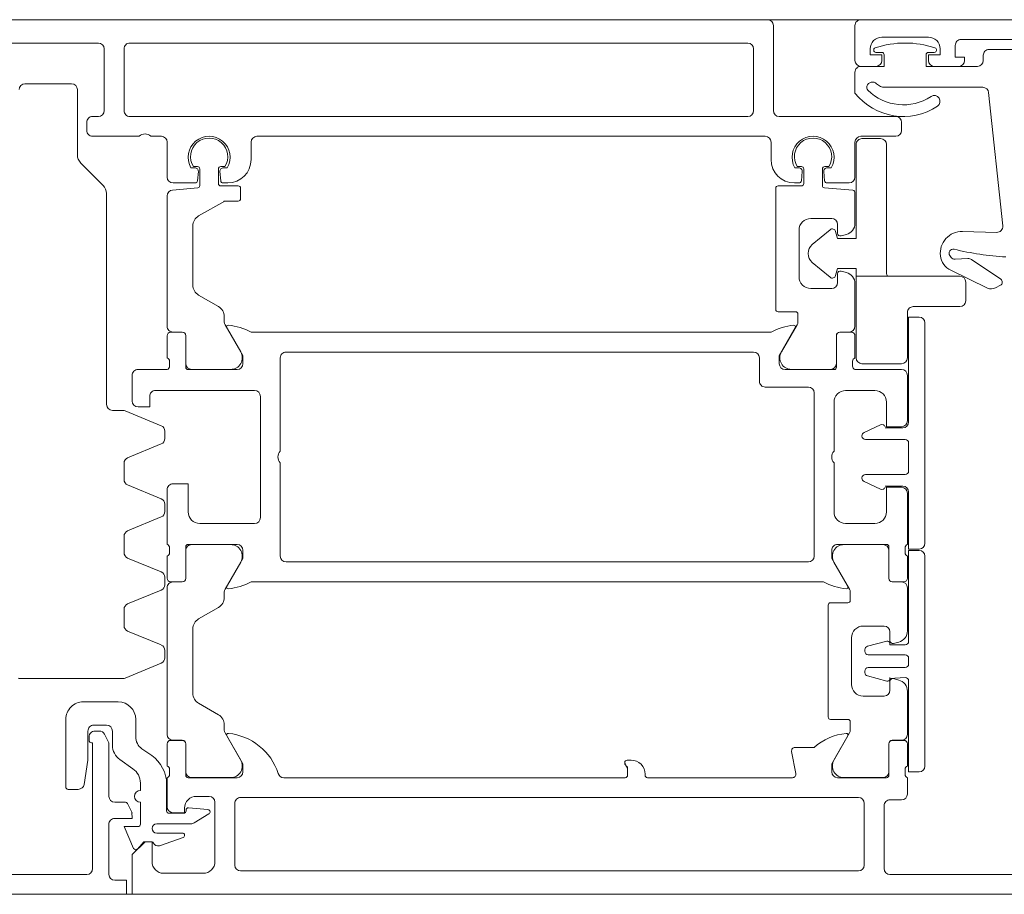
# Model space of a CAD drawing. Header units: centimetres. Extents: x -1316 to 21770, y -8842 to 3590.
# Tile 84 of 125: x 475.01 to 483.46, y 1664.13 to 1671.63. Entities that reach past the tile are written whole.
import ezdxf

# ---------------------------------------------------------------- set-up
doc = ezdxf.new("R2010")
doc.units = ezdxf.units.CM
doc.layers.add('A-DETL-GENF', color=92, linetype='Continuous', lineweight=9)
doc.layers.add('A-DOOR', color=31, linetype='Continuous', lineweight=13)

# ---------------------------------------------------------------- blocks, each defined once
blk = doc.blocks.new('Schueco_FWS_ADS-75-SimplySmart_inw_Family-02 - FWS SI insert unit 90-2368395-5_piętro III __10_50 m_ - stan projektowany')
at = {"layer": 'A-DETL-GENF'}
for p, q in [((-75.5, 6.6), (75.5, 6.6)), ((74.6, -0.9), (-74.6, -0.9))]:
    blk.add_line(p, q, dxfattribs=at)
at = {"layer": 'A-DOOR'}
for p, q in [((-68.6, 6.43), (-69.89, 6.43)), ((-62.37, 6.42), (-62.71, 6.42)), ((-61.9, 6), (-61.9, 6.43)), ((-59.4, 6.43), (-61.71, 6.43)), ((-68.55, 5.84), (-68.55, 6.38)), ((-68.38, 6.35), (-68.38, 5.82)), ((-63.03, 6.4), (-68.33, 6.4)), ((-62.98, 5.82), (-62.98, 6.35)), ((-62.81, 6.32), (-62.81, 5.81)), ((-62.5363, 6.1139), (-62.3328, 6.1836)), ((-62.31, 6.075), (-62.5299, 6.075)), ((-62.17, 6), (-62.17, 5.81)), ((-62.7584, 5.9112), (-62.6319, 5.9878)), ((-62.606, 5.995), (-62.31, 5.995)), ((-62.5839, 5.8582), (-62.75, 5.8742)), ((-62.562, 5.885), (-62.562, 5.8781)), ((-62.415, 5.905), (-62.542, 5.905)), ((-62.4, 5.85), (-62.4, 5.6)), ((-62.395, 5.6562), (-62.395, 5.885)), ((-68.7, 5.79), (-68.6, 5.79)), ((-68.33, 5.77), (-63.03, 5.77)), ((-62.76, 5.76), (-62.65, 5.76)), ((-61.95, 5.81), (-62.0419, 5.81)), ((-61.9, 5.312), (-61.9, 5.76)), ((-68.75, 5.6), (-68.75, 5.74)), ((-62.17, 5.71), (-62.17, 5.6461)), ((-61.6374, 5.7), (-61.55, 5.7)), ((-61.53, 5.68), (-61.53, 5.1)), ((-68.591, 5.58), (-68.591, 5.31)), ((-68.15, 5.6), (-68.571, 5.6)), ((-68.2057, 5.599), (-68.54, 5.599)), ((-66.52, 5.6), (-67.7636, 5.6)), ((-66.5, 5.57), (-66.5, 5.58)), ((-63.4, 5.6), (-66.33, 5.6)), ((-62.579, 5.6), (-63, 5.6)), ((-62.9443, 5.599), (-62.61, 5.599)), ((-62.559, 5.31), (-62.559, 5.58)), ((-68.9, 5.5007), (-68.9, 3.7007)), ((-68.75, 5.31), (-68.75, 5.5)), ((-68.73, 5.5283), (-68.73, 5.5717)), ((-68.59, 5.549), (-68.59, 5.309)), ((-67.7931, 5.5643), (-67.7564, 5.3757)), ((-62.56, 5.549), (-62.56, 5.309)), ((-62.42, 5.5717), (-62.42, 5.5283)), ((-62.4, 5.5), (-62.4, 5.31)), ((-62.106, 5.5233), (-61.994, 5.4448)), ((-68.2533, 5.2165), (-68.119, 5.449)), ((-66.345, 5.45), (-66.38, 5.45)), ((-62.8967, 5.2165), (-63.0309, 5.449)), ((-62.1833, 5.3518), (-62.2671, 5.4104)), ((-67.7859, 5.34), (-67.95, 5.34)), ((-61.93, 5.3219), (-61.93, 5.2)), ((-68.621, 5.28), (-68.72, 5.28)), ((-68.62, 5.279), (-68.7, 5.279)), ((-62.53, 5.279), (-62.45, 5.279)), ((-62.43, 5.28), (-62.529, 5.28)), ((-62.13, 5.1), (-62.13, 5.2494)), ((-61.863, 5.2273), (-61.8945, 5.2893)), ((-61.73, 5.28), (-61.73, 5.25)), ((-68.75, 5.229), (-68.75, 4.8593)), ((-68.26, 5.12), (-68.26, 5.1915)), ((-62.89, 5.1469), (-62.89, 5.1915)), ((-62.4, 5.229), (-62.4, 3.971)), ((-61.78, 5.2), (-61.8184, 5.2)), ((-68.09, 5.1), (-68.24, 5.1)), ((-68.07, 4.12), (-68.07, 5.08)), ((-61.88, 5.15), (-61.77, 5.15)), ((-62.67, 4.9621), (-62.84, 5.0602)), ((-68.55, 4.9), (-68.37, 4.9)), ((-61.68, 4.95), (-61.98, 4.95)), ((-68.6, 4.775), (-68.6, 4.85)), ((-62.62, 4.3245), (-62.62, 4.8755)), ((-68.6759, 4.7628), (-68.6315, 4.7509)), ((-68.4065, 4.7279), (-68.574, 4.7728)), ((-68.27, 4.8), (-68.27, 4.4)), ((-62.3491, 4.6178), (-62.0392, 4.7462)), ((-62.0201, 4.75), (-61.1399, 4.75)), ((-68.73, 4.6557), (-68.4143, 4.6557)), ((-68.3843, 4.6857), (-68.3843, 4.6989)), ((-68.76, 4.5757), (-68.76, 4.6257)), ((-62.38, 4.5084), (-62.38, 4.5716)), ((-68.4143, 4.5457), (-68.73, 4.5457)), ((-68.3843, 4.5024), (-68.3843, 4.5157)), ((-68.6315, 4.4491), (-68.6759, 4.4372)), ((-68.6, 4.35), (-68.6, 4.425)), ((-68.574, 4.4285), (-68.4065, 4.4734)), ((-62.0609, 4.3428), (-62.3491, 4.4622)), ((-68.75, 4.3407), (-68.75, 3.971)), ((-68.37, 4.3), (-68.55, 4.3)), ((-62.84, 4.1398), (-62.67, 4.2379)), ((-62.03, 4.1567), (-62.03, 4.2966)), ((-68.26, 4.0085), (-68.26, 4.08)), ((-68.24, 4.1), (-68.09, 4.1)), ((-62.3491, 3.9911), (-62.0609, 4.1105)), ((-68.119, 3.751), (-68.2533, 3.9835)), ((-63.0309, 3.751), (-62.8967, 3.9835)), ((-62.89, 4.0085), (-62.89, 4.0531)), ((-68.75, 3.7), (-68.75, 3.89)), ((-68.72, 3.92), (-68.621, 3.92)), ((-68.7, 3.921), (-68.62, 3.921)), ((-68.591, 3.89), (-68.591, 3.62)), ((-68.59, 3.891), (-68.59, 3.651)), ((-68.03, 3.92), (-63.12, 3.92)), ((-62.56, 3.891), (-62.56, 3.651)), ((-62.559, 3.62), (-62.559, 3.89)), ((-62.45, 3.921), (-62.53, 3.921)), ((-62.529, 3.92), (-62.43, 3.92)), ((-62.4, 3.89), (-62.4, 3.7)), ((-62.38, 3.8818), (-62.38, 3.9449)), ((-62.0609, 3.7162), (-62.3491, 3.8356)), ((-63.42, 3.75), (-67.9, 3.75)), ((-68.73, 3.6283), (-68.73, 3.6717)), ((-67.95, 3.7), (-67.95, 2.3)), ((-63.37, 2.9), (-63.37, 3.7)), ((-62.42, 3.6717), (-62.42, 3.6283)), ((-62.03, 3.53), (-62.03, 3.67)), ((-68.9, 3.59), (-68.9, 1.7)), ((-68.75, 3.16), (-68.75, 3.6)), ((-68.571, 3.6), (-68.15, 3.6)), ((-68.54, 3.601), (-68.2057, 3.601)), ((-63, 3.6), (-62.579, 3.6)), ((-62.61, 3.601), (-62.9443, 3.601)), ((-62.4, 3.6), (-62.4, 3.13)), ((-62.3491, 3.3644), (-62.0609, 3.4838)), ((-68.22, 3.42), (-68.47, 3.42)), ((-62.68, 3.42), (-63.15, 3.42)), ((-68.12, 2.9), (-68.12, 3.32)), ((-63.2, 3.37), (-63.2, 2.33)), ((-62.38, 3.2551), (-62.38, 3.3182)), ((-68.3773, 3.0598), (-68.5194, 3.1261)), ((-62.0609, 3.0895), (-62.3491, 3.2089)), ((-68.56, 3.1), (-68.71, 3.1)), ((-62.03, 2.9034), (-62.03, 3.0433)), ((-68.76, 2.73), (-68.76, 2.97)), ((-68.73, 3), (-68.39, 3)), ((-68.36, 3.03), (-68.36, 3.0326)), ((-68.12, 2.38), (-68.12, 2.8)), ((-63.37, 2), (-63.37, 2.8)), ((-62.3491, 2.7378), (-62.0609, 2.8572)), ((-68.39, 2.7), (-68.73, 2.7)), ((-68.5194, 2.5739), (-68.3773, 2.6402)), ((-68.36, 2.6674), (-68.36, 2.67)), ((-62.38, 2.6284), (-62.38, 2.6916)), ((-68.75, 2.15), (-68.75, 2.54)), ((-68.71, 2.6), (-68.56, 2.6)), ((-62.0392, 2.4538), (-62.3491, 2.5822)), ((-61.93, 2.45), (-62.0201, 2.45)), ((-62.1, 2.37), (-62.1, 2.15)), ((-61.88, 0.5914), (-61.88, 2.4)), ((-68.47, 2.28), (-68.22, 2.28)), ((-67.9, 2.25), (-67.53, 2.25)), ((-67.48, 2.2), (-67.48, 2)), ((-63.15, 2.28), (-62.3, 2.28)), ((-68.3, 2.1), (-68.7, 2.1)), ((-68.28, 2.0283), (-68.28, 2.0717)), ((-68.141, 2.08), (-68.141, 1.81)), ((-68.14, 2.049), (-68.14, 1.809)), ((-67.7, 2.1), (-68.121, 2.1)), ((-67.7557, 2.099), (-68.09, 2.099)), ((-62.579, 2.1), (-63, 2.1)), ((-62.9443, 2.099), (-62.61, 2.099)), ((-62.56, 2.049), (-62.56, 1.809)), ((-62.559, 1.81), (-62.559, 2.08)), ((-62.42, 2.0717), (-62.42, 2.0283)), ((-62.15, 2.1), (-62.4, 2.1)), ((-68.3, 1.81), (-68.3, 2)), ((-67.8033, 1.7165), (-67.6691, 1.949)), ((-67.43, 1.95), (-63.42, 1.95)), ((-62.8967, 1.7165), (-63.0309, 1.949)), ((-62.4, 2), (-62.4, 1.81)), ((-68.171, 1.78), (-68.27, 1.78)), ((-68.17, 1.779), (-68.25, 1.779)), ((-63.12, 1.78), (-67.58, 1.78)), ((-62.53, 1.779), (-62.45, 1.779)), ((-62.43, 1.78), (-62.529, 1.78)), ((-68.3, 1.729), (-68.3, 1.3643)), ((-67.81, 1.625), (-67.81, 1.6915)), ((-62.89, 1.6469), (-62.89, 1.6915)), ((-62.4, 1.729), (-62.4, 0.6103)), ((-67.64, 1.605), (-67.79, 1.605)), ((-67.62, 0.545), (-67.62, 1.585)), ((-62.67, 1.4621), (-62.84, 1.5602)), ((-69.5479, 1.3772), (-69.5061, 1.3995)), ((-69.436, 1.4019), (-69.1219, 1.2487)), ((-68.15, 1.28), (-68.15, 1.355)), ((-68.1, 1.405), (-67.92, 1.405)), ((-62.62, 0.8686), (-62.62, 1.3755)), ((-69.2995, 1.1565), (-69.5506, 1.3259)), ((-68.2259, 1.2678), (-68.1815, 1.2559)), ((-67.82, 1.305), (-67.82, 0.905)), ((-69.1588, 1.1538), (-69.2689, 1.148)), ((-69.1139, 1.1235), (-69.1247, 1.1379)), ((-68.1815, 0.9541), (-68.2259, 0.9422)), ((-68.15, 0.855), (-68.15, 0.93)), ((-69.5668, 0.8688), (-69.4466, -0.2752)), ((-69.2213, 0.9169), (-69.5159, 0.9241)), ((-68.3, 0.8457), (-68.3, 0.5828)), ((-67.92, 0.805), (-68.1, 0.805)), ((-63.03, 0.545), (-63.03, 0.635)), ((-68.2817, 0.5629), (-68.0383, 0.5416)), ((-68.02, 0.5217), (-68.02, 0.38)), ((-67.84, 0.525), (-67.64, 0.525)), ((-62.86, 0.525), (-63.01, 0.525)), ((-62.68, 0.5217), (-62.68, 0.38)), ((-62.4456, 0.5605), (-62.6617, 0.5416)), ((-61.6593, 0.3293), (-61.8507, 0.5207)), ((-68.3, 0.15), (-68.3, 0.45)), ((-68.25, 0.5), (-68.0595, 0.5)), ((-68.0395, 0.4817), (-68.0326, 0.4026)), ((-67.86, 0.38), (-67.86, 0.505)), ((-67.8474, 0.4026), (-67.8405, 0.4817)), ((-67.8205, 0.5), (-67.78, 0.5)), ((-62.92, 0.5), (-62.8795, 0.5)), ((-62.8595, 0.4817), (-62.8526, 0.4026)), ((-62.84, 0.38), (-62.84, 0.505)), ((-62.6674, 0.4026), (-62.6605, 0.4817)), ((-62.6405, 0.5), (-62.45, 0.5)), ((-62.4, 0.45), (-62.4, 0.15)), ((-68.0625, 0.37), (-68.0959, 0.37)), ((-68.04, 0.36), (-68.0756, 0.36)), ((-67.8044, 0.36), (-67.84, 0.36)), ((-67.7841, 0.37), (-67.8175, 0.37)), ((-62.8825, 0.37), (-62.9159, 0.37)), ((-62.8956, 0.36), (-62.86, 0.36)), ((-62.66, 0.36), (-62.6244, 0.36)), ((-62.6041, 0.37), (-62.6375, 0.37)), ((-67.58, 0.3), (-67.58, 0.15)), ((-63.12, 0.15), (-63.12, 0.3)), ((-61.63, -0.3), (-61.63, 0.2586)), ((-68.65, 0.1), (-68.35, 0.1)), ((-67.53, 0.1), (-63.17, 0.1)), ((-62.35, 0.1), (-62.26, 0.1)), ((-62.16, 0.1), (-61.76, 0.1)), ((-68.7, -0.02), (-68.7, 0.05)), ((-61.71, 0.05), (-61.71, -0.02)), ((-67.65, -0.07), (-68.65, -0.07)), ((-62.08, -0.07), (-67.38, -0.07)), ((-61.76, -0.07), (-61.81, -0.07)), ((-67.6, -0.85), (-67.6, -0.12)), ((-67.43, -0.12), (-67.43, -0.65)), ((-62.03, -0.65), (-62.03, -0.12)), ((-61.86, -0.12), (-61.86, -0.65)), ((-69.3968, -0.32), (-68.5571, -0.32)), ((-68.3, -0.27), (-68.3, -0.45)), ((-61.18, -0.35), (-61.58, -0.35)), ((-69.19, -0.5), (-68.98, -0.5)), ((-68.48, -0.5), (-68.35, -0.5)), ((-69.4, -0.55), (-69.4, -0.595)), ((-68.3, -0.55), (-68.3, -0.85)), ((-69.45, -0.645), (-70.3, -0.645)), ((-68.98, -0.62), (-68.93, -0.62)), ((-68.53, -0.62), (-68.48, -0.62)), ((-70.5, -0.73), (-69.21, -0.73)), ((-68.93, -0.75), (-68.53, -0.75)), ((-67.38, -0.7), (-62.08, -0.7)), ((-61.81, -0.7), (-59.81, -0.7)), ((-68.35, -0.9), (-74.5, -0.9)), ((-58.95, -0.9), (-67.55, -0.9))]:
    blk.add_line(p, q, dxfattribs=at)
at = {"layer": 'A-DOOR', "flags": 128}
for points in [[(-70.75, 6.6), (-62.1, 6.6), (-62.1, 6.26), (-62.21, 6.15), (-62.27, 6.15), (-62.27, 6.32)], [(-61.95, 6.48), (-62.05, 6.48), (-62.05, 6.6), (-59.1, 6.6), (-59.1, 4.65)], [(-61.76, 6.38), (-61.76, 5.3), (-61.75, 5.3)], [(-62.265, 6.15), (-62.2, 6.15), (-62.1457, 6.2116)], [(-62.1124, 6.2064), (-62.03, 6.02), (-62.15, 6.02)], [(-62.0597, 5.8209), (-62.0978, 5.8957), (-62.1, 5.95), (-61.95, 5.95)], [(-62.55, 5.86), (-62.55, 5.9), (-62.45, 5.9)], [(-66.35, 5.58), (-66.35, 5.5183), (-66.3309, 5.4909), (-66.325, 5.47)], [(-61.72, 5.2), (-61.72, 5.45), (-61.6867, 5.6579)], [(-68.76, 4.7707), (-68.76, 5.5507), (-68.85, 5.5507)], [(-68.2381, 5.2407), (-68.1, 5.48), (-68.1, 5.55)], [(-63.05, 5.55), (-63.05, 5.48), (-62.9118, 5.2407)], [(-68.6, 4.7407), (-68.5989, 4.757), (-68.6, 4.7507), (-68.73, 4.7407)], [(-68.85, 3.6507), (-68.76, 3.6507), (-68.76, 4.4307)], [(-68.73, 4.4607), (-68.6, 4.4607), (-68.5989, 4.4444), (-68.6, 4.4607)], [(-68.1, 3.65), (-68.1, 3.72), (-68.2381, 3.9593)], [(-62.9118, 3.9593), (-63.05, 3.72), (-63.05, 3.65)], [(-68.76, 3.15), (-68.76, 3.64), (-68.85, 3.64)], [(-68.57, 3.32), (-68.57, 3.11), (-68.7, 3.11)], [(-62.45, 3.08), (-62.58, 3.08), (-62.58, 3.32)], [(-68.85, 1.65), (-68.76, 1.65), (-68.76, 2.55)], [(-68.7, 2.59), (-68.57, 2.59), (-68.57, 2.38)], [(-62.25, 2.33), (-62.25, 2.42), (-62.15, 2.42)], [(-67.7881, 1.7407), (-67.65, 1.98), (-67.65, 2.05)], [(-63.05, 2.05), (-63.05, 1.98), (-62.9118, 1.7407)], [(-63.01, 0.655), (-62.8954, 0.655), (-62.67, 0.782)], [(-68.91, -0.6), (-68.91, -0.5), (-69.35, -0.5)], [(-68.35, -0.5), (-68.55, -0.5), (-68.55, -0.6)], [(-69.16, -0.68), (-69.16, -0.58), (-69.24, -0.58), (-69.24, -0.55)], [(-68.93, -0.55), (-68.93, -0.6), (-69.03, -0.6), (-69.03, -0.65)], [(-68.43, -0.65), (-68.43, -0.6), (-68.53, -0.6), (-68.53, -0.55)]]:
    blk.add_lwpolyline(points, dxfattribs=at)
for points in [[(-68.36, 2.05), (-68.7, 2.05)], [(-69.2, 1.3), (-68.31, 1.3), (-68.31, 2), (-68.31, 1.3)], [(-68.75, 2), (-68.75, 1.61)], [(-68.8, 1.56), (-69.2, 1.56)], [(-69.25, 1.51), (-69.25, 1.35)], [(-68.58, 1.3), (-68.31, 1.3), (-68.31, 1.235), (-68.15, 1.235), (-68.1342, 1.2941), (-68.15, 1.235), (-68.31, 1.235), (-68.31, 1.3)], [(-68.57, 0.17), (-68.57, 1.27)], [(-68.0859, 1.3093), (-67.9337, 1.1816)], [(-67.9337, 1.0284), (-68.0859, 0.9007)], [(-68.1342, 0.9159), (-68.15, 0.975), (-68.31, 0.975), (-68.31, 0.17), (-68.31, 0.975), (-68.15, 0.975)], [(-68.36, 0.12), (-68.52, 0.12)]]:
    blk.add_lwpolyline(points, close=True, dxfattribs=at)
at = {"layer": 'A-DOOR'}
for centre, radius, start, end in [((-68.6, 6.38), 0.05, 0, 90), ((-62.71, 6.32), 0.1, 90, 180), ((-62.37, 6.32), 0.1, 0, 90), ((-61.95, 6.43), 0.05, 0, 90), ((-61.71, 6.38), 0.05, 90, 180), ((-68.33, 6.35), 0.05, 90, 180), ((-63.03, 6.35), 0.05, 0, 90), ((-62.3199, 6.1458), 0.04, 23.81736, 108.90458), ((-62.1307, 6.1983), 0.02, 23.83874, 138.57633), ((-62.5299, 6.095), 0.02, 108.90458, 270), ((-62.265, 6.17), 0.02, 203.81736, 270), ((-62.31, 6.035), 0.04, 270, 90), ((-62.15, 6), 0.02, 90, 180), ((-61.95, 6), 0.05, 270, 0), ((-62.606, 5.945), 0.05, 90, 121.18497), ((-68.6, 5.84), 0.05, 270, 0), ((-62.748, 5.8941), 0.02, 121.18497, 264.5), ((-62.65, 5.86), 0.1, 270, 0), ((-62.582, 5.8781), 0.02, 264.5, 0), ((-62.542, 5.885), 0.02, 90, 180), ((-62.45, 5.85), 0.05, 0, 90), ((-62.415, 5.885), 0.02, 0, 90), ((-62.08, 5.9048), 0.02, 180, 207), ((-68.7, 5.74), 0.05, 90, 180), ((-68.33, 5.82), 0.05, 180, 270), ((-63.03, 5.82), 0.05, 270, 0), ((-62.76, 5.81), 0.05, 180, 270), ((-62.17, 5.76), 0.05, 270, 90), ((-62.0419, 5.83), 0.02, 207, 270), ((-61.95, 5.76), 0.05, 0, 90), ((-61.6374, 5.65), 0.05, 90, 170.90972), ((-61.55, 5.68), 0.02, 0, 90), ((-68.76, 5.5717), 0.03, 0, 70.52878), ((-68.571, 5.58), 0.02, 90, 180), ((-68.54, 5.549), 0.05, 90, 180), ((-68.2057, 5.499), 0.1, 330, 90), ((-68.15, 5.55), 0.05, 0, 90), ((-67.7636, 5.57), 0.03, 90, 191), ((-66.52, 5.58), 0.02, 0, 90), ((-66.33, 5.58), 0.02, 90, 180), ((-63.4, 5.55), 0.05, 17.74842, 90), ((-63, 5.55), 0.05, 90, 180), ((-62.9443, 5.499), 0.1, 90, 210), ((-62.61, 5.549), 0.05, 0, 90), ((-62.579, 5.58), 0.02, 0, 90), ((-62.39, 5.5717), 0.03, 109.47122, 180), ((-62.095, 5.6562), 0.3, 180, 235), ((-62.02, 5.6461), 0.15, 180, 235), ((-68.85, 5.5007), 0.05, 90, 180), ((-68.76, 5.5283), 0.03, 289.47122, 0), ((-66.38, 5.57), 0.12, 180, 270), ((-66.33, 5.5183), 0.02, 180, 225), ((-66.345, 5.4767), 0.02, 360, 45), ((-62.8762, 5.7177), 0.5, 197.74842, 264.37742), ((-62.39, 5.5283), 0.03, 180, 250.52878), ((-66.345, 5.47), 0.02, 270, 0), ((-62.08, 5.3219), 0.15, 0, 55), ((-68.2782, 5.7172), 0.5, 276.14068, 311.02522), ((-67.7859, 5.37), 0.03, 270, 11), ((-62.255, 5.2494), 0.125, 0, 55), ((-68.72, 5.31), 0.03, 180, 270), ((-68.7, 5.229), 0.05, 90, 180), ((-68.621, 5.31), 0.03, 270, 0), ((-68.62, 5.309), 0.03, 270, 0), ((-68.2262, 5.2338), 0.0138, 150, 276.14068), ((-62.9238, 5.2338), 0.0138, 264.37742, 30), ((-62.53, 5.309), 0.03, 180, 270), ((-62.529, 5.31), 0.03, 180, 270), ((-62.45, 5.229), 0.05, 0, 90), ((-62.43, 5.31), 0.03, 270, 0), ((-61.85, 5.312), 0.05, 180, 207), ((-61.78, 5.25), 0.05, 270, 0), ((-61.75, 5.28), 0.02, 0, 90), ((-68.21, 5.1915), 0.05, 150, 180), ((-62.94, 5.1915), 0.05, 0, 30), ((-61.88, 5.2), 0.05, 180, 270), ((-61.8184, 5.25), 0.05, 207, 270), ((-61.77, 5.2), 0.05, 270, 0), ((-68.24, 5.12), 0.02, 180, 270), ((-68.09, 5.08), 0.02, 0, 90), ((-62.79, 5.1469), 0.1, 180, 240), ((-61.98, 5.1), 0.15, 180, 270), ((-61.68, 5.1), 0.15, 270, 0), ((-68.55, 4.85), 0.05, 90, 180), ((-68.37, 4.8), 0.1, 0, 90), ((-62.72, 4.8755), 0.1, 0, 60), ((-68.65, 4.8593), 0.1, 180, 255), ((-68.73, 4.7707), 0.03, 180, 270), ((-68.625, 4.775), 0.025, 255, 0), ((-68.5792, 4.7535), 0.02, 75, 170), ((-62.0201, 4.7), 0.05, 90, 112.5), ((-61.1399, 4.7), 0.05, 67.5, 90), ((-68.73, 4.6257), 0.03, 90, 180), ((-68.4143, 4.6857), 0.03, 270, 0), ((-68.4143, 4.6989), 0.03, 0, 75), ((-68.73, 4.5757), 0.03, 180, 270), ((-62.33, 4.5716), 0.05, 112.5, 180), ((-68.4143, 4.5157), 0.03, 0, 90), ((-68.4143, 4.5024), 0.03, 285, 0), ((-62.33, 4.5084), 0.05, 180, 247.5), ((-68.73, 4.4307), 0.03, 90, 180), ((-68.65, 4.3407), 0.1, 105, 180), ((-68.625, 4.425), 0.025, 0, 105), ((-68.5792, 4.4478), 0.02, 190, 285), ((-68.37, 4.4), 0.1, 270, 0), ((-68.55, 4.35), 0.05, 180, 270), ((-62.72, 4.3245), 0.1, 300, 0), ((-62.08, 4.2966), 0.05, 0, 67.5), ((-62.79, 4.0531), 0.1, 120, 180), ((-62.08, 4.1567), 0.05, 292.5, 0), ((-68.24, 4.08), 0.02, 90, 180), ((-68.09, 4.12), 0.02, 270, 0), ((-68.7, 3.971), 0.05, 180, 270), ((-68.21, 4.0085), 0.05, 180, 210), ((-68.2262, 3.9662), 0.0138, 84.67141, 210), ((-68.2713, 3.4821), 0.5, 61.13954, 84.67141), ((-62.8787, 3.4821), 0.5, 95.32859, 118.86046), ((-62.9238, 3.9662), 0.0138, 330, 95.32859), ((-62.94, 4.0085), 0.05, 330, 0), ((-62.45, 3.971), 0.05, 270, 0), ((-62.33, 3.9449), 0.05, 112.5, 180), ((-68.72, 3.89), 0.03, 90, 180), ((-68.621, 3.89), 0.03, 0, 90), ((-68.62, 3.891), 0.03, 0, 90), ((-62.53, 3.891), 0.03, 90, 180), ((-62.529, 3.89), 0.03, 90, 180), ((-62.43, 3.89), 0.03, 0, 90), ((-62.33, 3.8818), 0.05, 180, 247.5), ((-68.2057, 3.701), 0.1, 270, 30), ((-67.9, 3.7), 0.05, 90, 180), ((-63.42, 3.7), 0.05, 0, 90), ((-62.9443, 3.701), 0.1, 150, 270), ((-68.85, 3.7007), 0.05, 180, 270), ((-68.85, 3.59), 0.05, 90, 180), ((-68.76, 3.6717), 0.03, 0, 70.52878), ((-68.54, 3.651), 0.05, 180, 270), ((-68.15, 3.65), 0.05, 270, 0), ((-63, 3.65), 0.05, 180, 270), ((-62.61, 3.651), 0.05, 270, 0), ((-62.39, 3.6717), 0.03, 109.47122, 180), ((-62.08, 3.67), 0.05, 0, 67.5), ((-68.76, 3.6283), 0.03, 289.47122, 0), ((-68.571, 3.62), 0.02, 180, 270), ((-62.579, 3.62), 0.02, 270, 0), ((-62.39, 3.6283), 0.03, 180, 250.52878), ((-62.08, 3.53), 0.05, 292.5, 0), ((-68.47, 3.32), 0.1, 90, 180), ((-68.22, 3.32), 0.1, 0, 90), ((-63.15, 3.37), 0.05, 90, 180), ((-62.68, 3.32), 0.1, 0, 90), ((-62.33, 3.3182), 0.05, 112.5, 180), ((-62.33, 3.2551), 0.05, 180, 247.5), ((-68.71, 3.15), 0.05, 180, 270), ((-68.7, 3.16), 0.05, 180, 270), ((-68.5321, 3.0989), 0.03, 65, 158.28824), ((-62.45, 3.13), 0.05, 270, 0), ((-68.39, 3.0326), 0.03, 0, 65), ((-62.08, 3.0433), 0.05, 0, 67.5), ((-68.73, 2.97), 0.03, 90, 180), ((-68.39, 3.03), 0.03, 270, 0), ((-68.1725, 2.85), 0.0725, 316.39718, 43.60282), ((-63.4225, 2.85), 0.0725, 316.39718, 43.60282), ((-62.08, 2.9034), 0.05, 292.5, 0), ((-68.73, 2.73), 0.03, 180, 270), ((-62.33, 2.6916), 0.05, 112.5, 180), ((-68.39, 2.67), 0.03, 0, 90), ((-68.39, 2.6674), 0.03, 295, 0), ((-62.33, 2.6284), 0.05, 180, 247.5), ((-68.71, 2.55), 0.05, 90, 180), ((-68.7, 2.54), 0.05, 90, 180), ((-68.5321, 2.6011), 0.03, 201.71176, 295), ((-62.0201, 2.5), 0.05, 247.5, 270), ((-61.93, 2.4), 0.05, 0, 90), ((-68.47, 2.38), 0.1, 180, 270), ((-68.22, 2.38), 0.1, 270, 0), ((-62.15, 2.37), 0.05, 0, 90), ((-67.9, 2.3), 0.05, 180, 270), ((-63.15, 2.33), 0.05, 180, 270), ((-62.3, 2.33), 0.05, 270, 0), ((-67.53, 2.2), 0.05, 360, 90), ((-68.7, 2.15), 0.05, 180, 270), ((-62.15, 2.15), 0.05, 270, 0), ((-68.7, 2), 0.05, 90, 180), ((-68.7, 2), 0.05, 90, 180), ((-68.36, 2), 0.05, 0, 90), ((-68.36, 2), 0.05, 0, 90), ((-68.31, 2.0717), 0.03, 0, 70.52878), ((-68.31, 2.0283), 0.03, 289.47122, 0), ((-68.121, 2.08), 0.02, 90, 180), ((-68.09, 2.049), 0.05, 90, 180), ((-67.7557, 1.999), 0.1, 330, 90), ((-67.7, 2.05), 0.05, 0, 90), ((-63, 2.05), 0.05, 90, 180), ((-62.9443, 1.999), 0.1, 90, 210), ((-62.61, 2.049), 0.05, 0, 90), ((-62.579, 2.08), 0.02, 0, 90), ((-62.39, 2.0717), 0.03, 109.47122, 180), ((-62.39, 2.0283), 0.03, 180, 250.52878), ((-67.43, 2), 0.05, 180, 270), ((-63.42, 2), 0.05, 270, 0), ((-68.27, 1.81), 0.03, 180, 270), ((-68.25, 1.729), 0.05, 90, 180), ((-68.171, 1.81), 0.03, 270, 0), ((-68.17, 1.809), 0.03, 270, 0), ((-67.8213, 2.2179), 0.5, 275.32859, 298.86046), ((-62.8787, 2.2179), 0.5, 241.13954, 264.67141), ((-62.53, 1.809), 0.03, 180, 270), ((-62.529, 1.81), 0.03, 180, 270), ((-62.45, 1.729), 0.05, 360, 90), ((-62.43, 1.81), 0.03, 270, 0), ((-68.85, 1.7), 0.05, 180, 270), ((-67.76, 1.6915), 0.05, 150, 180), ((-67.7762, 1.7338), 0.0138, 150, 275.32859), ((-62.9238, 1.7338), 0.0138, 264.67141, 30), ((-62.94, 1.6915), 0.05, 0, 30), ((-68.8, 1.61), 0.05, 270, 0), ((-68.8, 1.61), 0.05, 270, 0), ((-67.79, 1.625), 0.02, 180, 270), ((-67.64, 1.585), 0.02, 0, 90), ((-62.79, 1.6469), 0.1, 180, 240), ((-69.2, 1.51), 0.05, 90, 180), ((-69.2, 1.51), 0.05, 90, 180), ((-62.72, 1.3755), 0.1, 0, 60), ((-69.5338, 1.3508), 0.03, 118, 236), ((-69.4685, 1.3288), 0.08, 66, 118), ((-68.2, 1.3643), 0.1, 180, 255), ((-68.1, 1.355), 0.05, 90, 180), ((-67.92, 1.305), 0.1, 360, 90), ((-69.2, 1.35), 0.05, 180, 270), ((-69.2, 1.35), 0.05, 180, 270), ((-68.62, 1.27), 0.05, 360, 36.8699), ((-68.62, 1.27), 0.05, 360, 36.8699), ((-68.175, 1.28), 0.025, 255, 0), ((-68.1052, 1.2863), 0.03, 50, 165), ((-68.1052, 1.2863), 0.03, 50, 165), ((-69.192, 1.1049), 0.16, 7.06664, 64), ((-69.7349, -1.3622), 2.5, 76.46904, 86.78372), ((-69.2715, 1.198), 0.05, 236, 273), ((-69.2168, 1.1018), 0.185, 268.60815, 7.06664), ((-69.1567, 1.1138), 0.04, 37, 93), ((-69.1418, 1.1024), 0.035, 256.46904, 37), ((-67.998, 1.105), 0.1, 310, 50), ((-67.998, 1.105), 0.1, 310, 50), ((-68.2, 0.8457), 0.1, 105, 180), ((-68.175, 0.93), 0.025, 0, 105), ((-69.5171, 0.8741), 0.05, 88.60815, 186), ((-68.1, 0.855), 0.05, 180, 270), ((-68.1052, 0.9237), 0.03, 195, 310), ((-68.1052, 0.9237), 0.03, 195, 310), ((-67.92, 0.905), 0.1, 270, 360), ((-62.72, 0.8686), 0.1, 300, 0), ((-63.01, 0.635), 0.02, 90, 180), ((-62.8954, 0.675), 0.02, 270, 300), ((-62.45, 0.6103), 0.05, 275, 0), ((-61.78, 0.5914), 0.1, 180, 225), ((-68.28, 0.5828), 0.02, 180, 265), ((-68.04, 0.5217), 0.02, 0, 85), ((-67.84, 0.505), 0.02, 90, 180), ((-67.64, 0.545), 0.02, 270, 0), ((-63.01, 0.545), 0.02, 180, 270), ((-62.86, 0.505), 0.02, 0, 90), ((-62.66, 0.5217), 0.02, 95, 180), ((-68.25, 0.45), 0.05, 90, 180), ((-68.0595, 0.48), 0.02, 5, 90), ((-67.8205, 0.48), 0.02, 90, 175), ((-67.78, 0.3), 0.2, 0, 90), ((-62.92, 0.3), 0.2, 90, 180), ((-62.8795, 0.48), 0.02, 5, 90), ((-62.6405, 0.48), 0.02, 90, 175), ((-62.45, 0.45), 0.05, 0, 90), ((-67.94, 0.28), 0.18, 150, 30), ((-67.94, 0.275), 0.16, 147.91535, 32.08465), ((-68.0625, 0.4), 0.03, 270, 5), ((-68.04, 0.38), 0.02, 270, 0), ((-67.84, 0.38), 0.02, 180, 270), ((-67.8175, 0.4), 0.03, 175, 270), ((-62.76, 0.28), 0.18, 150, 30), ((-62.76, 0.275), 0.16, 147.91005, 32.08995), ((-62.8825, 0.4), 0.03, 270, 5), ((-62.86, 0.38), 0.02, 270, 0), ((-62.66, 0.38), 0.02, 180, 270), ((-62.6375, 0.4), 0.03, 175, 270), ((-61.73, 0.2586), 0.1, 0, 45), ((-68.52, 0.17), 0.05, 180, 270), ((-68.52, 0.17), 0.05, 180, 270), ((-68.36, 0.17), 0.05, 270, 0), ((-68.36, 0.17), 0.05, 270, 0), ((-68.65, 0.05), 0.05, 90, 180), ((-68.35, 0.15), 0.05, 270, 360), ((-67.53, 0.15), 0.05, 180, 270), ((-63.17, 0.15), 0.05, 270, 360), ((-62.35, 0.15), 0.05, 180, 270), ((-62.21, 0.1525), 0.0725, 226.39718, 313.60282), ((-61.76, 0.05), 0.05, 360, 90), ((-68.7147, -0.5999), 0.5299, 38.50538, 123.56001), ((-68.65, -0.02), 0.05, 180, 270), ((-67.65, -0.12), 0.05, 0, 90), ((-67.38, -0.12), 0.05, 90, 180), ((-62.08, -0.12), 0.05, 360, 90), ((-61.81, -0.12), 0.05, 90, 180), ((-61.76, -0.02), 0.05, 270, 0), ((-68.98, -0.2), 0.05, 123.56001, 303.56001), ((-68.7147, -0.5999), 0.4299, 45.0141, 123.56001), ((-69.3968, -0.27), 0.05, 186, 270), ((-68.5571, -0.42), 0.1, 44.427, 90), ((-68.45, -0.315), 0.05, 224.427, 341.96421), ((-68.4348, -0.3199), 0.0341, 341.96421, 45.0141), ((-61.58, -0.3), 0.05, 180, 270), ((-61.18, -0.3), 0.05, 270, 360), ((-69.35, -0.55), 0.05, 90, 180), ((-69.19, -0.55), 0.05, 90, 180), ((-68.98, -0.55), 0.05, 0, 90), ((-68.48, -0.55), 0.05, 90, 180), ((-68.35, -0.45), 0.05, 270, 0), ((-68.35, -0.55), 0.05, 0, 90), ((-69.45, -0.595), 0.05, 270, 0), ((-68.93, -0.65), 0.1, 180, 270), ((-68.98, -0.64), 0.02, 90, 251.81945), ((-68.73, 0.1213), 0.8213, 251.81945, 288.18055), ((-68.93, -0.6), 0.02, 270, 360), ((-68.53, -0.6), 0.02, 180, 270), ((-68.53, -0.65), 0.1, 270, 0), ((-68.48, -0.64), 0.02, 288.18055, 90), ((-67.38, -0.65), 0.05, 180, 270), ((-62.08, -0.65), 0.05, 270, 0), ((-61.81, -0.65), 0.05, 180, 270), ((-69.21, -0.68), 0.05, 270, 0), ((-68.35, -0.85), 0.05, 270, 0), ((-67.55, -0.85), 0.05, 180, 270)]:
    blk.add_arc(centre, radius, start, end, dxfattribs=at)

msp = doc.modelspace()

# ---------------------------------------------------------------- block references
at = {"layer": 'A-DOOR', "rotation": 180}
msp.add_blockref('Schueco_FWS_ADS-75-SimplySmart_inw_Family-02 - FWS SI insert unit 90-2368395-5_piętro III __10_50 m_ - stan projektowany', (413.8768, 1670.7256), dxfattribs=at)

doc.saveas('drawing.dxf')
